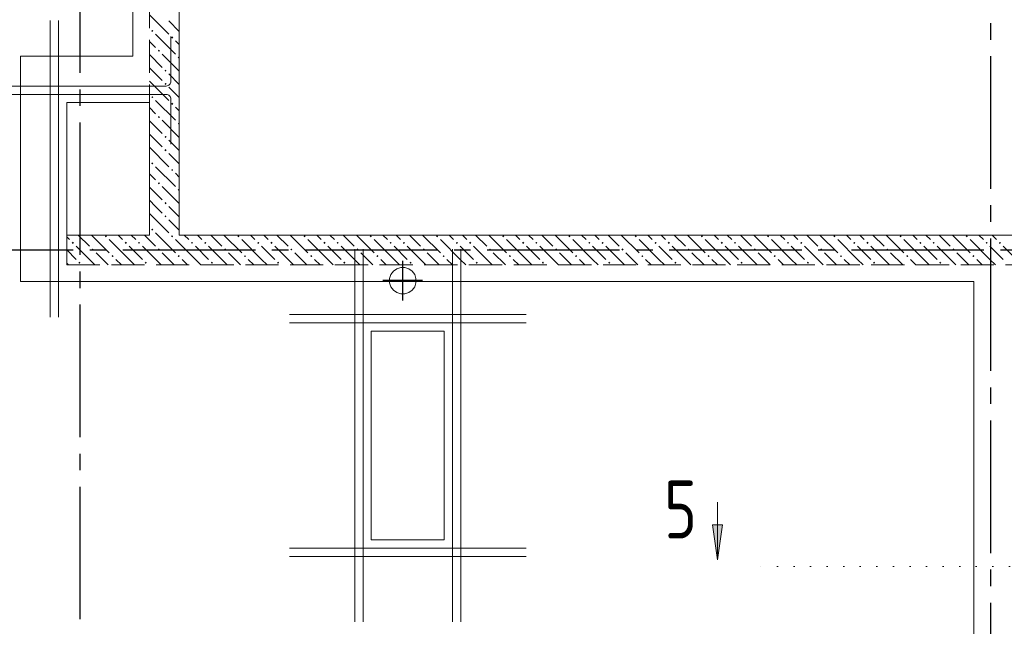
# Model space of a CAD drawing. Header units: millimetres. Extents: x 0 to 31770, y 0 to 42000.
# Tile 9 of 13: x 15960 to 21908, y 22357 to 26021. Entities that reach past the tile are written whole.
import ezdxf

# ---------------------------------------------------------------- set-up
doc = ezdxf.new("R2010")
doc.units = ezdxf.units.MM
for name, pattern in [('______2', [270, 200, -70]), ('______5', [1100, 800, -100, 100, -100]), ('______9', [100, 0, -100])]:
    doc.linetypes.add(name, pattern=pattern)
for name, color, linetype, lineweight in [('Standard', 7, 'Continuous', 25), ('ЖБ Перекрытие верхний уровень', 7, 'Continuous', 35), ('ЖБ Стена верхний уровень', 7, 'Continuous', 35), ('Обрамление проемов стержнями', 7, 'Continuous', 25), ('Оси', 40, '______5', 18), ('Позиционная метка линия выноска', 7, 'Continuous', 13), ('Узлы символ', 7, 'Continuous', 25)]:
    doc.layers.add(name, color=color, linetype=linetype, lineweight=lineweight)
doc.styles.add('ISOCPEUR', font='txt')

msp = doc.modelspace()

# ---------------------------------------------------------------- hatches: boundary and pattern name
at = {"layer": 'ЖБ Стена верхний уровень', "linetype": 'Continuous', "lineweight": 18, "transparency": 33554687}
for points in [[(16754.4, 25953.1), (16760.9, 25959.6), (16767.4, 25953.1), (16760.9, 25946.6)], [(16874.5, 25913.1), (16881, 25919.6), (16887.5, 25913.1), (16881, 25906.6)], [(16794.5, 25833.1), (16801, 25839.6), (16807.5, 25833.1), (16801, 25826.6)], [(16914.5, 25793.1), (16921, 25799.6), (16924, 25796.6), (16924, 25789.7), (16921, 25786.6)], [(16834.5, 25713.1), (16840.9, 25719.6), (16847.4, 25713.1), (16840.9, 25706.6)], [(16834.5, 25633.1), (16840.9, 25639.6), (16847.4, 25633.1), (16840.9, 25626.6)], [(16754.4, 25553.1), (16760.9, 25559.6), (16767.4, 25553.1), (16760.9, 25546.6)], [(16874.5, 25513.1), (16881, 25519.6), (16887.5, 25513.1), (16881, 25506.6)], [(16794.5, 25433.1), (16801, 25439.6), (16807.5, 25433.1), (16801, 25426.6)], [(16914.5, 25393.1), (16921, 25399.6), (16924, 25396.6), (16924, 25389.7), (16921, 25386.6)], [(16834.5, 25313.1), (16840.9, 25319.6), (16847.4, 25313.1), (16840.9, 25306.6)], [(16834.5, 25233.1), (16840.9, 25239.6), (16847.4, 25233.1), (16840.9, 25226.6)], [(16754.4, 25153.1), (16760.9, 25159.6), (16767.4, 25153.1), (16760.9, 25146.6)], [(16874.5, 25113.1), (16881, 25119.6), (16887.5, 25113.1), (16881, 25106.6)], [(16794.5, 25033.1), (16801, 25039.6), (16807.5, 25033.1), (16801, 25026.6)], [(16914.5, 24993.1), (16921, 24999.6), (16924, 24996.6), (16924, 24989.7), (16921, 24986.6)], [(16834.5, 24913.1), (16840.9, 24919.6), (16847.4, 24913.1), (16840.9, 24906.6)], [(16834.5, 24833.1), (16840.9, 24839.6), (16847.4, 24833.1), (16840.9, 24826.6)], [(16754.4, 24753.1), (16760.9, 24759.6), (16767.4, 24753.1), (16760.9, 24746.6)], [(16474.5, 24713.1), (16481, 24719.6), (16487.5, 24713.1), (16481, 24706.6)], [(16874.5, 24713.1), (16881, 24719.6), (16887.5, 24713.1), (16881, 24706.6)], [(17274.5, 24713.1), (17281, 24719.6), (17287.5, 24713.1), (17281, 24706.6)], [(17674.5, 24713.1), (17681, 24719.6), (17687.5, 24713.1), (17681, 24706.6)], [(18074.5, 24713.1), (18081, 24719.6), (18087.5, 24713.1), (18081, 24706.6)], [(18474.5, 24713.1), (18481, 24719.6), (18487.5, 24713.1), (18481, 24706.6)], [(18874.5, 24713.1), (18881, 24719.6), (18887.5, 24713.1), (18881, 24706.6)], [(19274.5, 24713.1), (19281, 24719.6), (19287.5, 24713.1), (19281, 24706.6)], [(19674.5, 24713.1), (19681, 24719.6), (19687.5, 24713.1), (19681, 24706.6)], [(20074.5, 24713.1), (20081, 24719.6), (20087.5, 24713.1), (20081, 24706.6)], [(20474.5, 24713.1), (20481, 24719.6), (20487.5, 24713.1), (20481, 24706.6)], [(20874.5, 24713.1), (20881, 24719.6), (20887.5, 24713.1), (20881, 24706.6)], [(21274.5, 24713.1), (21281, 24719.6), (21287.5, 24713.1), (21281, 24706.6)], [(21674.5, 24713.1), (21681, 24719.6), (21687.5, 24713.1), (21681, 24706.6)], [(16274.5, 24673.1), (16281, 24679.6), (16287.5, 24673.1), (16281, 24666.6)], [(16394.5, 24633.1), (16401, 24639.6), (16407.5, 24633.1), (16401, 24626.6)], [(16594.5, 24673.1), (16601, 24679.6), (16607.5, 24673.1), (16601, 24666.6)], [(16674.5, 24673.1), (16681, 24679.6), (16687.5, 24673.1), (16681, 24666.6)], [(16794.5, 24633.1), (16801, 24639.6), (16807.5, 24633.1), (16801, 24626.6)], [(16994.5, 24673.1), (17001, 24679.6), (17007.5, 24673.1), (17001, 24666.6)], [(17074.5, 24673.1), (17081, 24679.6), (17087.5, 24673.1), (17081, 24666.6)], [(17194.5, 24633.1), (17201, 24639.6), (17207.5, 24633.1), (17201, 24626.6)], [(17394.5, 24673.1), (17401, 24679.6), (17407.5, 24673.1), (17401, 24666.6)], [(17474.5, 24673.1), (17481, 24679.6), (17487.5, 24673.1), (17481, 24666.6)], [(17594.5, 24633.1), (17601, 24639.6), (17607.5, 24633.1), (17601, 24626.6)], [(17794.5, 24673.1), (17801, 24679.6), (17807.5, 24673.1), (17801, 24666.6)], [(17874.5, 24673.1), (17881, 24679.6), (17887.5, 24673.1), (17881, 24666.6)], [(17994.5, 24633.1), (18001, 24639.6), (18007.5, 24633.1), (18001, 24626.6)], [(18194.5, 24673.1), (18201, 24679.6), (18207.5, 24673.1), (18201, 24666.6)], [(18274.5, 24673.1), (18281, 24679.6), (18287.5, 24673.1), (18281, 24666.6)], [(18394.5, 24633.1), (18401, 24639.6), (18407.5, 24633.1), (18401, 24626.6)], [(18594.5, 24673.1), (18601, 24679.6), (18607.5, 24673.1), (18601, 24666.6)], [(18674.5, 24673.1), (18681, 24679.6), (18687.5, 24673.1), (18681, 24666.6)], [(18794.5, 24633.1), (18801, 24639.6), (18807.5, 24633.1), (18801, 24626.6)], [(18994.5, 24673.1), (19001, 24679.6), (19007.5, 24673.1), (19001, 24666.6)], [(19074.5, 24673.1), (19081, 24679.6), (19087.5, 24673.1), (19081, 24666.6)], [(19194.5, 24633.1), (19201, 24639.6), (19207.5, 24633.1), (19201, 24626.6)], [(19394.5, 24673.1), (19401, 24679.6), (19407.5, 24673.1), (19401, 24666.6)], [(19474.5, 24673.1), (19481, 24679.6), (19487.5, 24673.1), (19481, 24666.6)], [(19594.5, 24633.1), (19601, 24639.6), (19607.5, 24633.1), (19601, 24626.6)], [(19794.5, 24673.1), (19801, 24679.6), (19807.5, 24673.1), (19801, 24666.6)], [(19874.5, 24673.1), (19881, 24679.6), (19887.5, 24673.1), (19881, 24666.6)], [(19994.5, 24633.1), (20001, 24639.6), (20007.5, 24633.1), (20001, 24626.6)], [(20194.5, 24673.1), (20201, 24679.6), (20207.5, 24673.1), (20201, 24666.6)], [(20274.5, 24673.1), (20281, 24679.6), (20287.5, 24673.1), (20281, 24666.6)], [(20394.5, 24633.1), (20401, 24639.6), (20407.5, 24633.1), (20401, 24626.6)], [(20594.5, 24673.1), (20601, 24679.6), (20607.5, 24673.1), (20601, 24666.6)], [(20674.5, 24673.1), (20681, 24679.6), (20687.5, 24673.1), (20681, 24666.6)], [(20794.5, 24633.1), (20801, 24639.6), (20807.5, 24633.1), (20801, 24626.6)], [(20994.5, 24673.1), (21001, 24679.6), (21007.5, 24673.1), (21001, 24666.6)], [(21074.5, 24673.1), (21081, 24679.6), (21087.5, 24673.1), (21081, 24666.6)], [(21194.5, 24633.1), (21201, 24639.6), (21207.5, 24633.1), (21201, 24626.6)], [(21394.5, 24673.1), (21401, 24679.6), (21407.5, 24673.1), (21401, 24666.6)], [(21474.5, 24673.1), (21481, 24679.6), (21487.5, 24673.1), (21481, 24666.6)], [(21594.5, 24633.1), (21601, 24639.6), (21607.5, 24633.1), (21601, 24626.6)], [(21794.5, 24673.1), (21801, 24679.6), (21807.5, 24673.1), (21801, 24666.6)], [(21874.5, 24673.1), (21881, 24679.6), (21887.5, 24673.1), (21881, 24666.6)], [(16514.5, 24593.1), (16521, 24599.6), (16527.5, 24593.1), (16521, 24586.6)], [(16914.5, 24593.1), (16921, 24599.6), (16927.5, 24593.1), (16921, 24586.6)], [(17314.5, 24593.1), (17321, 24599.6), (17327.5, 24593.1), (17321, 24586.6)], [(17714.5, 24593.1), (17721, 24599.6), (17727.5, 24593.1), (17721, 24586.6)], [(18114.5, 24593.1), (18121, 24599.6), (18127.5, 24593.1), (18121, 24586.6)], [(18514.5, 24593.1), (18521, 24599.6), (18527.5, 24593.1), (18521, 24586.6)], [(18914.5, 24593.1), (18921, 24599.6), (18927.4, 24593.1), (18921, 24586.6)], [(19314.5, 24593.1), (19321, 24599.6), (19327.4, 24593.1), (19321, 24586.6)], [(19714.5, 24593.1), (19721, 24599.6), (19727.4, 24593.1), (19721, 24586.6)], [(20114.5, 24593.1), (20121, 24599.6), (20127.4, 24593.1), (20121, 24586.6)], [(20514.5, 24593.1), (20521, 24599.6), (20527.4, 24593.1), (20521, 24586.6)], [(20914.5, 24593.1), (20921, 24599.6), (20927.4, 24593.1), (20921, 24586.6)], [(21314.5, 24593.1), (21321, 24599.6), (21327.4, 24593.1), (21321, 24586.6)], [(21714.5, 24593.1), (21721, 24599.6), (21727.4, 24593.1), (21721, 24586.6)], [(16314.5, 24553.1), (16321, 24559.6), (16327.5, 24553.1), (16321, 24546.6)], [(16714.5, 24553.1), (16721, 24559.6), (16727.5, 24553.1), (16721, 24546.6)], [(17114.5, 24553.1), (17121, 24559.6), (17127.5, 24553.1), (17121, 24546.6)], [(17514.5, 24553.1), (17521, 24559.6), (17527.5, 24553.1), (17521, 24546.6)], [(17914.5, 24553.1), (17921, 24559.6), (17927.5, 24553.1), (17921, 24546.6)], [(18314.5, 24553.1), (18321, 24559.6), (18327.5, 24553.1), (18321, 24546.6)], [(18714.5, 24553.1), (18721, 24559.6), (18727.4, 24553.1), (18721, 24546.6)], [(19114.5, 24553.1), (19121, 24559.6), (19127.4, 24553.1), (19121, 24546.6)], [(19514.5, 24553.1), (19521, 24559.6), (19527.4, 24553.1), (19521, 24546.6)], [(19914.5, 24553.1), (19921, 24559.6), (19927.4, 24553.1), (19921, 24546.6)], [(20314.5, 24553.1), (20321, 24559.6), (20327.4, 24553.1), (20321, 24546.6)], [(20714.5, 24553.1), (20721, 24559.6), (20727.4, 24553.1), (20721, 24546.6)], [(21114.5, 24553.1), (21121, 24559.6), (21127.4, 24553.1), (21121, 24546.6)], [(21514.5, 24553.1), (21521, 24559.6), (21527.4, 24553.1), (21521, 24546.6)]]:
    msp.add_hatch(color=7, dxfattribs=at).paths.add_polyline_path(points, flags=16)
at = {"layer": 'Узлы символ', "linetype": 'Continuous', "lineweight": 13, "transparency": 33554687}
msp.add_hatch(color=7, dxfattribs=at).paths.add_polyline_path([(20205.8, 22969.9), (20175.8, 22759.9), (20145.8, 22969.9)], flags=16)

# ---------------------------------------------------------------- linework, layer by layer
at = {"layer": 'Standard', "color": 8, "linetype": '______5', "lineweight": -3, "transparency": 33554687}
for p, q in [((18274, 24325.5), (18274, 24564.5)), ((18393.5, 24445), (18154.5, 24445))]:
    msp.add_line(p, q, dxfattribs=at)
at = {"layer": 'ЖБ Перекрытие верхний уровень', "color": 7, "linetype": 'Continuous', "lineweight": 18, "transparency": 33554687}
for p, q in [((16924, 24720), (16924, 27430)), ((16744, 25520), (16244, 25520)), ((16244, 25520), (16244, 24720)), ((16744, 24720), (16744, 25520)), ((16244, 24720), (16744, 24720)), ((22174, 24720), (16924, 24720)), ((18237.4, 24516.9), (18217, 24502)), ((18261.4, 24524.7), (18237.4, 24516.9)), ((18286.6, 24524.7), (18261.4, 24524.7)), ((18310.6, 24516.9), (18286.6, 24524.7)), ((18331, 24502), (18310.6, 24516.9)), ((18202.1, 24481.6), (18194.3, 24457.6)), ((18194.3, 24457.6), (18194.3, 24432.4)), ((18217, 24502), (18202.1, 24481.6)), ((18345.9, 24481.6), (18331, 24502)), ((18353.7, 24457.6), (18345.9, 24481.6)), ((18353.7, 24432.4), (18353.7, 24457.6)), ((18194.3, 24432.4), (18202.1, 24408.4)), ((18202.1, 24408.4), (18217, 24388)), ((18217, 24388), (18237.4, 24373.1)), ((18310.6, 24373.1), (18331, 24388)), ((18331, 24388), (18345.9, 24408.4)), ((18345.9, 24408.4), (18353.7, 24432.4)), ((18237.4, 24373.1), (18261.4, 24365.3)), ((18261.4, 24365.3), (18286.6, 24365.3)), ((18286.6, 24365.3), (18310.6, 24373.1)), ((18524, 24140), (18084, 24140)), ((18084, 24140), (18084, 22880)), ((18524, 22880), (18524, 24140)), ((18084, 22880), (18524, 22880))]:
    msp.add_line(p, q, dxfattribs=at)
at = {"layer": 'ЖБ Стена верхний уровень', "color": 251, "linetype": '______2', "lineweight": 13, "true_color": 0x656565, "transparency": 33554687}
for p, q in [((16744, 27250), (16744, 24720)), ((16924, 24720), (16924, 27250)), ((16744, 24720), (16244, 24720)), ((16244, 24720), (16244, 24540)), ((22024, 24720), (16924, 24720)), ((16244, 24540), (22024, 24540))]:
    msp.add_line(p, q, dxfattribs=at)
at = {"layer": 'ЖБ Стена верхний уровень', "color": 9, "linetype": 'Continuous', "lineweight": 18, "true_color": 0xc7c7c7, "transparency": 33554687}
for p, q in [((16744, 26050.1), (16860.9, 25933.1)), ((16860.9, 26013.1), (16924, 25950.1)), ((16781, 25933.1), (16901, 25813.1)), ((16744, 25890.1), (16781, 25853.1)), ((16924, 25870.1), (16901, 25893.1)), ((16924, 25710.1), (16821, 25813.1)), ((16744, 25810.1), (16821, 25733.1)), ((16781, 25693.1), (16744, 25730.1)), ((16744, 25650.1), (16860.9, 25533.1)), ((16821, 25653.1), (16781, 25693.1)), ((16860.9, 25693.1), (16924, 25630.1)), ((16860.9, 25613.1), (16924, 25550.1)), ((16781, 25533.1), (16901, 25413.1)), ((16744, 25490.1), (16781, 25453.1)), ((16924, 25470.1), (16901, 25493.1)), ((16744, 25410.1), (16821, 25333.1)), ((16924, 25310.1), (16821, 25413.1)), ((16781, 25293.1), (16744, 25330.1)), ((16821, 25253.1), (16781, 25293.1)), ((16860.9, 25293.1), (16924, 25230.1)), ((16744, 25250.1), (16860.9, 25133.1)), ((16860.9, 25213.1), (16924, 25150.1)), ((16781, 25133.1), (16901, 25013.1)), ((16744, 25090.1), (16781, 25053.1)), ((16924, 25070.1), (16901, 25093.1)), ((16744, 25010.1), (16821, 24933.1)), ((16924, 24910.1), (16821, 25013.1)), ((16781, 24893.1), (16744, 24930.1)), ((16821, 24853.1), (16781, 24893.1)), ((16860.9, 24893.1), (16924, 24830.1)), ((16744, 24850.1), (16860.9, 24733.1)), ((16860.9, 24813.1), (16924, 24750.1)), ((16260.9, 24693.1), (16244, 24710.1)), ((16314.1, 24720), (16381, 24653.1)), ((16394.1, 24720), (16501, 24613.1)), ((16621, 24573.1), (16501, 24693.1)), ((16554.1, 24720), (16581, 24693.1)), ((16660.9, 24693.1), (16634.1, 24720)), ((16714.1, 24720), (16781, 24653.1)), ((16781, 24733.1), (16794.1, 24720)), ((16794.1, 24720), (16901, 24613.1)), ((17021, 24573.1), (16901, 24693.1)), ((16954.1, 24720), (16981, 24693.1)), ((17060.9, 24693.1), (17034.1, 24720)), ((17114.1, 24720), (17181, 24653.1)), ((17194.1, 24720), (17301, 24613.1)), ((17421, 24573.1), (17301, 24693.1)), ((17354.1, 24720), (17381, 24693.1)), ((17460.9, 24693.1), (17434.1, 24720)), ((17514.1, 24720), (17581, 24653.1)), ((17594.1, 24720), (17701, 24613.1)), ((17821, 24573.1), (17701, 24693.1)), ((17754.1, 24720), (17781, 24693.1)), ((17860.9, 24693.1), (17834.1, 24720)), ((17914.1, 24720), (17981, 24653.1)), ((17994.1, 24720), (18101, 24613.1)), ((18221, 24573.1), (18101, 24693.1)), ((18154.1, 24720), (18181, 24693.1)), ((18260.9, 24693.1), (18234.1, 24720)), ((18314.1, 24720), (18381, 24653.1)), ((18394.1, 24720), (18501, 24613.1)), ((18621, 24573.1), (18501, 24693.1)), ((18554.1, 24720), (18581, 24693.1)), ((18660.9, 24693.1), (18634.1, 24720)), ((18714.1, 24720), (18781, 24653.1)), ((18794.1, 24720), (18901, 24613.1)), ((19021, 24573.1), (18901, 24693.1)), ((18954.1, 24720), (18981, 24693.1)), ((19060.9, 24693.1), (19034.1, 24720)), ((19114.1, 24720), (19181, 24653.1)), ((19194.1, 24720), (19301, 24613.1)), ((19421, 24573.1), (19301, 24693.1)), ((19354.1, 24720), (19381, 24693.1)), ((19460.9, 24693.1), (19434.1, 24720)), ((19514.1, 24720), (19581, 24653.1)), ((19594.1, 24720), (19701, 24613.1)), ((19821, 24573.1), (19701, 24693.1)), ((19754.1, 24720), (19781, 24693.1)), ((19860.9, 24693.1), (19834.1, 24720)), ((19914.1, 24720), (19981, 24653.1)), ((19994.1, 24720), (20101, 24613.1)), ((20221, 24573.1), (20101, 24693.1)), ((20154.1, 24720), (20181, 24693.1)), ((20260.9, 24693.1), (20234.1, 24720)), ((20314.1, 24720), (20381, 24653.1)), ((20394.1, 24720), (20501, 24613.1)), ((20621, 24573.1), (20501, 24693.1)), ((20554.1, 24720), (20581, 24693.1)), ((20660.9, 24693.1), (20634.1, 24720)), ((20714.1, 24720), (20781, 24653.1)), ((20794.1, 24720), (20901, 24613.1)), ((21021, 24573.1), (20901, 24693.1)), ((20954.1, 24720), (20981, 24693.1)), ((21060.9, 24693.1), (21034.1, 24720)), ((21114.1, 24720), (21181, 24653.1)), ((21194.1, 24720), (21301, 24613.1)), ((21421, 24573.1), (21301, 24693.1)), ((21354.1, 24720), (21381, 24693.1)), ((21460.9, 24693.1), (21434.1, 24720)), ((21514.1, 24720), (21581, 24653.1)), ((21594.1, 24720), (21701, 24613.1)), ((21821, 24573.1), (21701, 24693.1)), ((21754.1, 24720), (21781, 24693.1)), ((21860.9, 24693.1), (21834.1, 24720)), ((16244, 24630.1), (16301, 24573.1)), ((16301, 24653.1), (16414.1, 24540)), ((16621, 24653.1), (16701, 24573.1)), ((16701, 24653.1), (16814.1, 24540)), ((17021, 24653.1), (17101, 24573.1)), ((17101, 24653.1), (17214.1, 24540)), ((17421, 24653.1), (17501, 24573.1)), ((17501, 24653.1), (17614.1, 24540)), ((17821, 24653.1), (17901, 24573.1)), ((17901, 24653.1), (18014.1, 24540)), ((18221, 24653.1), (18301, 24573.1)), ((18301, 24653.1), (18414.1, 24540)), ((18621, 24653.1), (18701, 24573.1)), ((18701, 24653.1), (18814.1, 24540)), ((19021, 24653.1), (19101, 24573.1)), ((19101, 24653.1), (19214.1, 24540)), ((19421, 24653.1), (19501, 24573.1)), ((19501, 24653.1), (19614.1, 24540)), ((19821, 24653.1), (19901, 24573.1)), ((19901, 24653.1), (20014.1, 24540)), ((20221, 24653.1), (20301, 24573.1)), ((20301, 24653.1), (20414.1, 24540)), ((20621, 24653.1), (20701, 24573.1)), ((20701, 24653.1), (20814.1, 24540)), ((21021, 24653.1), (21101, 24573.1)), ((21101, 24653.1), (21214.1, 24540)), ((21421, 24653.1), (21501, 24573.1)), ((21501, 24653.1), (21614.1, 24540)), ((21821, 24653.1), (21901, 24573.1)), ((21901, 24653.1), (22014.1, 24540)), ((16494.1, 24540), (16421, 24613.1)), ((16540.9, 24573.1), (16574.1, 24540)), ((16621, 24573.1), (16654.1, 24540)), ((16894.1, 24540), (16821, 24613.1)), ((16940.9, 24573.1), (16974.1, 24540)), ((17021, 24573.1), (17054.1, 24540)), ((17294.1, 24540), (17221, 24613.1)), ((17340.9, 24573.1), (17374.1, 24540)), ((17421, 24573.1), (17454.1, 24540)), ((17694.1, 24540), (17621, 24613.1)), ((17740.9, 24573.1), (17774.1, 24540)), ((17821, 24573.1), (17854.1, 24540)), ((18094.1, 24540), (18021, 24613.1)), ((18140.9, 24573.1), (18174.1, 24540)), ((18221, 24573.1), (18254.1, 24540)), ((18494.1, 24540), (18421, 24613.1)), ((18540.9, 24573.1), (18574.1, 24540)), ((18621, 24573.1), (18654.1, 24540)), ((18894.1, 24540), (18821, 24613.1)), ((18940.9, 24573.1), (18974.1, 24540)), ((19021, 24573.1), (19054.1, 24540)), ((19294.1, 24540), (19221, 24613.1)), ((19340.9, 24573.1), (19374.1, 24540)), ((19421, 24573.1), (19454.1, 24540)), ((19694.1, 24540), (19621, 24613.1)), ((19740.9, 24573.1), (19774.1, 24540)), ((19821, 24573.1), (19854.1, 24540)), ((20094.1, 24540), (20021, 24613.1)), ((20140.9, 24573.1), (20174.1, 24540)), ((20221, 24573.1), (20254.1, 24540)), ((20494.1, 24540), (20421, 24613.1)), ((20540.9, 24573.1), (20574.1, 24540)), ((20621, 24573.1), (20654.1, 24540)), ((20894.1, 24540), (20821, 24613.1)), ((20940.9, 24573.1), (20974.1, 24540)), ((21021, 24573.1), (21054.1, 24540)), ((21294.1, 24540), (21221, 24613.1)), ((21340.9, 24573.1), (21374.1, 24540)), ((21421, 24573.1), (21454.1, 24540)), ((21694.1, 24540), (21621, 24613.1)), ((21740.9, 24573.1), (21774.1, 24540)), ((21821, 24573.1), (21854.1, 24540)), ((16244, 24550.1), (16254.1, 24540))]:
    msp.add_line(p, q, dxfattribs=at)
at = {"layer": 'Обрамление проемов стержнями', "color": 7, "linetype": 'Continuous', "lineweight": 18, "transparency": 33554687}
for p, q in [((16143.8, 24225), (16143.8, 26015)), ((16143.8, 24225), (16143.8, 26015)), ((16193.8, 24225), (16193.8, 26015)), ((16193.8, 24225), (16193.8, 26015)), ((17984, 22385), (17984, 24635)), ((17984, 22385), (17984, 24635)), ((18034, 22385), (18034, 24635)), ((18034, 22385), (18034, 24635)), ((18574, 22385), (18574, 24635)), ((18574, 22385), (18574, 24635)), ((18624, 22385), (18624, 24635)), ((18624, 22385), (18624, 24635)), ((17589, 24240), (19019, 24240)), ((17589, 24240), (19019, 24240)), ((17589, 24190), (19019, 24190)), ((17589, 24190), (19019, 24190)), ((17589, 22830), (19019, 22830)), ((17589, 22830), (19019, 22830)), ((17589, 22780), (19019, 22780)), ((17589, 22780), (19019, 22780))]:
    msp.add_line(p, q, dxfattribs=at)
for points in [[(15748.8, 25620), (16845.2, 25620), (16850.5, 25620.7), (16855.9, 25622.5), (16860.9, 25625.3), (16865.1, 25628.8), (16868.5, 25632.9), (16871.3, 25637.9), (16873.1, 25643.4), (16873.8, 25648.7), (16873.8, 25920)], [(15748.8, 25620), (16845.2, 25620), (16850.5, 25620.7), (16855.9, 25622.5), (16860.9, 25625.3), (16865.1, 25628.8), (16868.5, 25632.9), (16871.3, 25637.9), (16873.1, 25643.4), (16873.8, 25648.7), (16873.8, 25920)], [(15748.8, 25620), (16845.2, 25620), (16850.5, 25620.7), (16855.9, 25622.5), (16860.9, 25625.3), (16865.1, 25628.8), (16868.5, 25632.9), (16871.3, 25637.9), (16873.1, 25643.4), (16873.8, 25648.7), (16873.8, 25920)], [(15748.8, 25620), (16845.2, 25620), (16850.5, 25620.7), (16855.9, 25622.5), (16860.9, 25625.3), (16865.1, 25628.8), (16868.5, 25632.9), (16871.3, 25637.9), (16873.1, 25643.4), (16873.8, 25648.7), (16873.8, 25920)], [(15748.8, 25570), (16845.2, 25570), (16850.5, 25569.3), (16855.9, 25567.5), (16860.9, 25564.6), (16865.1, 25561.2), (16868.5, 25557.1), (16871.3, 25552.1), (16873.1, 25546.6), (16873.8, 25541.3), (16873.8, 25270)], [(15748.8, 25570), (16845.2, 25570), (16850.5, 25569.3), (16855.9, 25567.5), (16860.9, 25564.6), (16865.1, 25561.2), (16868.5, 25557.1), (16871.3, 25552.1), (16873.1, 25546.6), (16873.8, 25541.3), (16873.8, 25270)], [(15748.8, 25570), (16845.2, 25570), (16850.5, 25569.3), (16855.9, 25567.5), (16860.9, 25564.6), (16865.1, 25561.2), (16868.5, 25557.1), (16871.3, 25552.1), (16873.1, 25546.6), (16873.8, 25541.3), (16873.8, 25270)], [(15748.8, 25570), (16845.2, 25570), (16850.5, 25569.3), (16855.9, 25567.5), (16860.9, 25564.6), (16865.1, 25561.2), (16868.5, 25557.1), (16871.3, 25552.1), (16873.1, 25546.6), (16873.8, 25541.3), (16873.8, 25270)]]:
    msp.add_lwpolyline(points, dxfattribs=at)
at = {"layer": 'Оси', "color": 8, "linetype": '______5', "lineweight": -3, "transparency": 33554687}
for p, q in [((21824, 40100), (21824, 15930)), ((16324, 39700), (16324, 15930)), ((23984, 24630), (4600, 24630))]:
    msp.add_line(p, q, dxfattribs=at)
at = {"layer": 'Позиционная метка линия выноска', "color": 251, "linetype": 'Continuous', "lineweight": 13, "true_color": 0x494949, "transparency": 33554687}
msp.add_lwpolyline([(8974, 38870), (14463.8, 38870), (14463.8, 38290), (15563.8, 38290), (15563.8, 38870), (21724, 38870), (21724, 32660), (16144, 32660), (16144, 26770), (16644, 26770), (16644, 25800), (15964, 25800), (15964, 24440), (21724, 24440), (21724, 17980)], dxfattribs=at)
at = {"layer": 'Узлы символ', "color": 7, "linetype": 'Continuous', "lineweight": 13, "transparency": 33554687}
for p, q in [((20175.8, 22759.9), (20175.8, 23107.4)), ((20175.8, 22759.9), (20145.8, 22969.9)), ((20145.8, 22969.9), (20205.8, 22969.9)), ((20175.8, 22969.9), (20175.8, 22984.9)), ((20205.8, 22969.9), (20175.8, 22759.9)), ((20175.8, 22759.9), (20175.8, 22759.9)), ((20175.8, 22759.9), (20175.8, 22759.9)), ((20175.8, 22759.9), (20175.8, 22759.9))]:
    msp.add_line(p, q, dxfattribs=at)
at = {"layer": 'Узлы символ', "color": 7, "linetype": '______9', "lineweight": 13, "transparency": 33554687}
msp.add_line((22539.3, 22718.1), (20398.8, 22718.1), dxfattribs=at)

# ---------------------------------------------------------------- texts
at = {"layer": 'Узлы символ', "color": 7, "linetype": 'Continuous', "lineweight": 35, "transparency": 33554687, "insert": (19852.2, 22888.3), "char_height": 350, "width": 380.809, "attachment_point": 7, "style": 'ISOCPEUR'}
msp.add_mtext('\\W0.78;5', dxfattribs=at)

doc.saveas('drawing.dxf')
